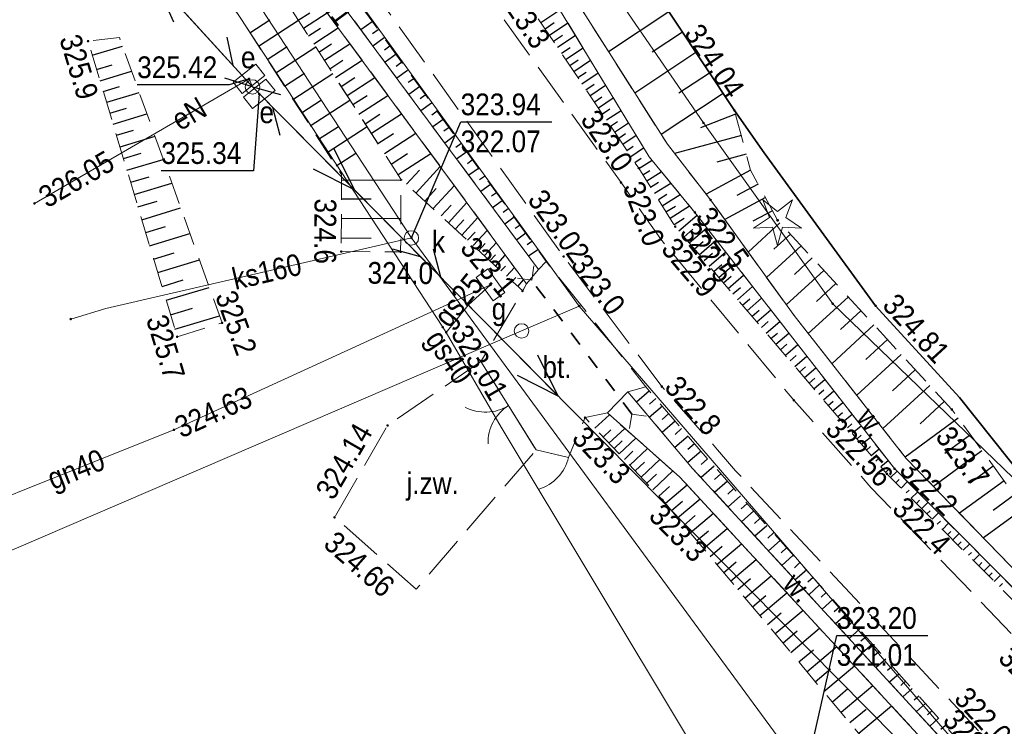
# Model space of a CAD drawing. Header units: metres. Extents: x 7423100 to 7431699, y 5527887 to 5533362.
# Tile 67 of 114: x 7428472 to 7428506, y 5529764 to 5529789. Entities that reach past the tile are written whole.
import ezdxf
from ezdxf.enums import TextEntityAlignment as Align

# ---------------------------------------------------------------- set-up
doc = ezdxf.new("R2010")
doc.units = ezdxf.units.M
doc.header["$MEASUREMENT"] = 0
for name, pattern in [('1.0_0.5', [1.5, 1, -0.5]), ('1.5_0.5', [2, 1.5, -0.5]), ('219-500', [0]), ('otkz_500', [1, 0.5, -0.5]), ('otob_500', [0]), ('otof_500', [0]), ('suep_nn_500', [0]), ('sutp_500', [0])]:
    doc.linetypes.add(name, pattern=pattern)
doc.layers.get('0').update_dxf_attribs({"color": 2, "linetype": 'CONTINUOUS', "lineweight": 5})
for name, color, linetype in [('000 Inne (niezydentyfikowane)', 7, 'CONTINUOUS'), ('202-punkt graniczny', 7, 'CONTINUOUS'), ('203-punkt graniczny', 7, 'CONTINUOUS'), ('217-kontur klasyfikacyjny', 7, 'CONTINUOUS'), ('218-kontur użytku gruntowego', 7, 'CONTINUOUS'), ('219-działka ewidencyjna', 7, 'CONTINUOUS'), ('brama', 7, 'CONTINUOUS'), ('drzewo iglaste', 7, 'CONTINUOUS'), ('furtka', 7, 'CONTINUOUS'), ('jezdnia', 7, 'CONTINUOUS'), ('jezdnia-Atr17', 7, 'CONTINUOUS'), ('obszar utwardzony', 7, 'CONTINUOUS'), ('obszar utwardzony-Atr17', 7, 'CONTINUOUS'), ('ogrodzenie trwałe', 7, 'CONTINUOUS'), ('pikieta naturalna', 7, 'CONTINUOUS'), ('pikieta naturalna-Atr2', 7, 'CONTINUOUS'), ('pikieta sztuczna', 7, 'CONTINUOUS'), ('pikieta sztuczna-Atr2', 7, 'CONTINUOUS'), ('przepust', 7, 'CONTINUOUS'), ('przewód elektroenergetyczny niskiego napięcia', 7, 'CONTINUOUS'), ('przewód elektroenergetyczny podziemny', 7, 'CONTINUOUS'), ('przewód elektroenergetyczny podziemny-Atr1', 7, 'CONTINUOUS'), ('przewód gazowy', 7, 'CONTINUOUS'), ('przewód gazowy-Atr1', 7, 'CONTINUOUS'), ('przewód kanalizacyjny', 7, 'CONTINUOUS'), ('przewód kanalizacyjny-Atr1', 7, 'CONTINUOUS'), ('przewód telekomunikacyjny napowietrzny', 7, 'CONTINUOUS'), ('rzedna', 7, 'CONTINUOUS'), ('rzedna-Atr2', 7, 'CONTINUOUS'), ('rzedna-Atr3', 7, 'CONTINUOUS'), ('rów przydrożny (poligon)', 7, 'CONTINUOUS'), ('rów przydrożny (poligon)-Atr17', 7, 'CONTINUOUS'), ('skarpa nieumocniona', 7, 'CONTINUOUS'), ('studnia kanalizacyjna', 7, 'CONTINUOUS'), ('studnia kanalizacyjna-Atr17', 7, 'CONTINUOUS'), ('szafa elektroenergetyczna lub kontener', 7, 'CONTINUOUS'), ('szafa elektroenergetyczna lub kontener-Atr17', 7, 'CONTINUOUS'), ('szafa gazowa lub kontener', 7, 'CONTINUOUS'), ('szafa gazowa lub kontener-Atr17', 7, 'CONTINUOUS'), ('słup przewodów napowietrznych', 7, 'CONTINUOUS')]:
    doc.layers.add(name, color=color, linetype=linetype)
doc.styles.get("Standard").update_dxf_attribs({"font": 'Working1250.shx', "width": 0.75})
doc.linetypes.add('902-500', pattern='A,3.75,0,[1,ksztalty.shx,S=0.5,R=0,X=0,Y=0],3.75', length=7.5)

# ---------------------------------------------------------------- blocks, each defined once
blk = doc.blocks.new('203')
at = {"linetype": 'Continuous', "lineweight": 0}
h = blk.add_hatch(color=0, dxfattribs=at)
edge = h.paths.add_edge_path()
edge.add_arc((0, 0), 0.045, 0, 360)
blk = doc.blocks.new('202')
at = {"color": 0, "linetype": 'Continuous', "lineweight": 0}
blk.add_circle((0, 0), 0.25, dxfattribs=at)
blk = doc.blocks.new('IB05')
at = {"color": 0, "linetype": 'Continuous', "lineweight": 13}
for q in [(0.354, 0.354), (0.354, -0.354)]:
    blk.add_line((0, 0), q, dxfattribs=at)
blk = doc.blocks.new('PW01')
at = {"linetype": 'Continuous', "lineweight": 13}
h = blk.add_hatch(color=0, dxfattribs=at)
edge = h.paths.add_edge_path()
edge.add_arc((0, 0), 0.045, 0, 360)
blk = doc.blocks.new('OP011')
at = {"linetype": 'Continuous', "lineweight": 13}
h = blk.add_hatch(color=0, dxfattribs=at)
edge = h.paths.add_edge_path()
edge.add_arc((0, 0), 0.05, 0, 360)
at = {"color": 0, "linetype": 'Continuous', "lineweight": 13}
for p, q in [((-0.283, 0.093), (-0.512, 0.706)), ((-0.512, 0.706), (0, 0.299)), ((0, 0.299), (0.512, 0.706)), ((0.512, 0.706), (0.283, 0.093)), ((-0.828, -0.268), (-0.283, 0.093)), ((0.283, 0.093), (0.828, -0.268)), ((-0.175, -0.24), (-0.828, -0.268)), ((0, -0.87), (-0.175, -0.24)), ((0.175, -0.24), (0, -0.87)), ((0.828, -0.268), (0.175, -0.24))]:
    blk.add_line(p, q, dxfattribs=at)
blk = doc.blocks.new('US18')
at = {"color": 0, "linetype": 'Continuous', "lineweight": 13}
for p, q in [((-0.5, -0.25), (-0.5, 0.25)), ((-0.5, 0.25), (0.5, 0.25)), ((0.5, -0.25), (0.5, 0.25)), ((-0.5, -0.25), (0.5, -0.25))]:
    blk.add_line(p, q, dxfattribs=at)
blk = doc.blocks.new('US15')
at = {"color": 0, "linetype": 'Continuous', "lineweight": 13}
blk.add_circle((0, 0), 0.25, dxfattribs=at)
blk = doc.blocks.new('SUTP')
at = {"color": 0, "linetype": 'Continuous'}
for p, q in [((0, 0), (0.866, 0.5)), ((9.232, 0), (8.366, 0.5)), ((0, 0), (9.232, 0)), ((1.866, -0.5), (1, 0)), ((7.366, -0.5), (8.232, 0))]:
    blk.add_line(p, q, dxfattribs=at)
blk = doc.blocks.new('SUEP1')
at = {"color": 0, "linetype": 'Continuous'}
for p, q in [((5, 0), (3.5, 0.5)), ((15, 0), (13.5, 0.5)), ((0, 0), (5, 0)), ((5, 0), (3.5, -0.5)), ((5, 0), (15, 0)), ((15, 0), (13.5, -0.5))]:
    blk.add_line(p, q, dxfattribs=at)
blk = doc.blocks.new('OK02')
at = {"color": 0, "linetype": 'Continuous', "lineweight": 0}
for centre, start, end in [((-1.5, 0), 0, 60), ((1.5, 0), 120, 180)]:
    blk.add_arc(centre, 1.5, start, end, dxfattribs=at)
blk = doc.blocks.new('US20')
at = {"color": 0, "linetype": 'Continuous', "lineweight": 13}
for p, q in [((-0.5, -0.25), (-0.5, 0.25)), ((-0.5, 0.25), (0.5, 0.25)), ((0.5, -0.25), (0.5, 0.25)), ((-0.5, -0.25), (0.5, -0.25))]:
    blk.add_line(p, q, dxfattribs=at)
blk = doc.blocks.new('OK04')
at = {"color": 0, "linetype": 'Continuous', "lineweight": 0}
blk.add_arc((1.5, 0.001), 1.5, 120, 180, dxfattribs=at)

msp = doc.modelspace()

# ---------------------------------------------------------------- linework, layer by layer
at = {"layer": '000 Inne (niezydentyfikowane)', "color": 7, "linetype": 'Continuous', "lineweight": 25, "flags": 128}
for points in [[(7428481.49, 5529788.51), (7428481.89, 5529788.77)], [(7428481.67, 5529788.24), (7428482.48, 5529788.77)], [(7428489.86, 5529788.43), (7428490.51, 5529788.87)], [(7428494.27, 5529788.8), (7428492.19, 5529787.42)], [(7428479.82, 5529788.08), (7428480.51, 5529788.52)], [(7428480.12, 5529787.62), (7428481.5, 5529788.51)], [(7428484.04, 5529788.46), (7428483.65, 5529788.18)], [(7428490, 5529788.21), (7428490.32, 5529788.43)], [(7428490.15, 5529788), (7428490.78, 5529788.42)], [(7428481.84, 5529787.97), (7428482.26, 5529788.24)], [(7428482.02, 5529787.7), (7428482.87, 5529788.25)], [(7428484.24, 5529788.18), (7428484.05, 5529788.04)], [(7428490.29, 5529787.79), (7428490.6, 5529788)], [(7428490.43, 5529787.58), (7428491.04, 5529787.99)], [(7428494.74, 5529788.1), (7428493.69, 5529787.41)], [(7428482.2, 5529787.41), (7428482.63, 5529787.7)], [(7428482.39, 5529787.13), (7428483.27, 5529787.7)], [(7428484.45, 5529787.9), (7428484.06, 5529787.62)], [(7428474.38, 5529787.31), (7428475.43, 5529787.62)], [(7428480.41, 5529787.16), (7428481.1, 5529787.6)], [(7428480.71, 5529786.7), (7428482.09, 5529787.59)], [(7428484.65, 5529787.62), (7428484.46, 5529787.48)], [(7428484.86, 5529787.34), (7428484.48, 5529787.06)], [(7428490.57, 5529787.37), (7428490.87, 5529787.57)], [(7428490.71, 5529787.16), (7428491.31, 5529787.56)], [(7428495.2, 5529787.4), (7428493.1, 5529786)], [(7428474.53, 5529786.81), (7428475.07, 5529786.97)], [(7428482.58, 5529786.83), (7428483.03, 5529787.13)], [(7428482.77, 5529786.53), (7428483.69, 5529787.13)], [(7428485.06, 5529787.06), (7428484.87, 5529786.92)], [(7428490.85, 5529786.95), (7428491.14, 5529787.15)], [(7428490.99, 5529786.74), (7428491.57, 5529787.13)], [(7428474.65, 5529786.42), (7428475.74, 5529786.75)], [(7428481.01, 5529786.24), (7428481.7, 5529786.69)], [(7428481.3, 5529785.78), (7428482.68, 5529786.67)], [(7428485.26, 5529786.78), (7428484.89, 5529786.51)], [(7428491.13, 5529786.53), (7428491.42, 5529786.72)], [(7428491.27, 5529786.32), (7428491.83, 5529786.7)], [(7428495.67, 5529786.69), (7428494.61, 5529785.99)], [(7428482.97, 5529786.23), (7428483.44, 5529786.53)], [(7428483.17, 5529785.92), (7428484.13, 5529786.54)], [(7428485.47, 5529786.49), (7428485.28, 5529786.36)], [(7428491.41, 5529786.11), (7428491.69, 5529786.3)], [(7428491.55, 5529785.9), (7428492.09, 5529786.27)], [(7428474.76, 5529786.05), (7428475.32, 5529786.22)], [(7428474.88, 5529785.68), (7428476, 5529786.02)], [(7428485.67, 5529786.21), (7428485.3, 5529785.95)], [(7428485.87, 5529785.93), (7428485.69, 5529785.8)], [(7428496.14, 5529785.98), (7428494.01, 5529784.57)], [(7428481.6, 5529785.32), (7428482.29, 5529785.77)], [(7428481.9, 5529784.87), (7428483.27, 5529785.75)], [(7428483.37, 5529785.6), (7428483.86, 5529785.92)], [(7428483.58, 5529785.27), (7428484.58, 5529785.92)], [(7428486.08, 5529785.65), (7428485.72, 5529785.39)], [(7428491.69, 5529785.69), (7428491.96, 5529785.87)], [(7428491.84, 5529785.49), (7428492.35, 5529785.83)], [(7428474.99, 5529785.3), (7428475.56, 5529785.48)], [(7428475.1, 5529784.92), (7428476.27, 5529785.28)], [(7428483.79, 5529784.94), (7428484.3, 5529785.27)], [(7428484.01, 5529784.61), (7428485.05, 5529785.28)], [(7428486.28, 5529785.37), (7428486.1, 5529785.24)], [(7428491.98, 5529785.28), (7428492.23, 5529785.45)], [(7428492.12, 5529785.07), (7428492.62, 5529785.4)], [(7428496.57, 5529785.27), (7428495.36, 5529784.8)], [(7428486.49, 5529785.09), (7428486.13, 5529784.83)], [(7428492.26, 5529784.86), (7428492.5, 5529785.02)], [(7428492.4, 5529784.65), (7428492.88, 5529784.97)], [(7428475.22, 5529784.54), (7428475.81, 5529784.72)], [(7428482.19, 5529784.41), (7428482.88, 5529784.85)], [(7428482.49, 5529783.95), (7428483.86, 5529784.84)], [(7428484.23, 5529784.26), (7428484.77, 5529784.6)], [(7428484.46, 5529783.91), (7428485.54, 5529784.61)], [(7428486.69, 5529784.81), (7428486.51, 5529784.68)], [(7428492.54, 5529784.44), (7428492.77, 5529784.6)], [(7428475.34, 5529784.14), (7428476.55, 5529784.51)], [(7428486.89, 5529784.53), (7428486.54, 5529784.27)], [(7428487.1, 5529784.25), (7428486.92, 5529784.12)], [(7428492.68, 5529784.23), (7428493.14, 5529784.54)], [(7428496.77, 5529784.53), (7428494.47, 5529783.91)], [(7428475.46, 5529783.74), (7428476.07, 5529783.93)], [(7428482.79, 5529783.49), (7428483.47, 5529783.93)], [(7428484.69, 5529783.55), (7428485.25, 5529783.91)], [(7428484.93, 5529783.19), (7428486.06, 5529783.91)], [(7428487.3, 5529783.97), (7428486.95, 5529783.72)], [(7428492.82, 5529784.02), (7428493.04, 5529784.17)], [(7428492.96, 5529783.81), (7428493.4, 5529784.11)], [(7428496.94, 5529783.89), (7428495.93, 5529783.61)], [(7428475.58, 5529783.34), (7428476.83, 5529783.71)], [(7428487.5, 5529783.69), (7428487.33, 5529783.56)], [(7428493.1, 5529783.6), (7428493.32, 5529783.75)], [(7428493.24, 5529783.39), (7428493.69, 5529783.68)], [(7428485.22, 5529782.86), (7428485.67, 5529783.34)], [(7428485.55, 5529782.56), (7428486.38, 5529783.47)], [(7428487.71, 5529783.4), (7428487.37, 5529783.16)], [(7428493.37, 5529783.18), (7428493.61, 5529783.33)], [(7428493.51, 5529782.97), (7428494.01, 5529783.28)], [(7428497.09, 5529783.34), (7428495.56, 5529782.51)], [(7428475.71, 5529782.92), (7428476.34, 5529783.11)], [(7428475.83, 5529782.5), (7428477.13, 5529782.89)], [(7428482.98, 5529783), (7428485.03, 5529782.99)], [(7428487.91, 5529783.12), (7428487.74, 5529783)], [(7428493.64, 5529782.75), (7428493.91, 5529782.92)], [(7428493.77, 5529782.54), (7428494.34, 5529782.89)], [(7428485.85, 5529782.27), (7428486.25, 5529782.7)], [(7428486.14, 5529782.01), (7428486.87, 5529782.8)], [(7428488.12, 5529782.84), (7428487.78, 5529782.6)], [(7428488.32, 5529782.56), (7428488.15, 5529782.44)], [(7428497.35, 5529782.85), (7428496.62, 5529782.46)], [(7428475.96, 5529782.07), (7428476.62, 5529782.27)], [(7428482.98, 5529782.35), (7428484, 5529782.35)], [(7428486.67, 5529781.52), (7428487.3, 5529782.22)], [(7428488.52, 5529782.28), (7428488.19, 5529782.04)], [(7428493.91, 5529782.33), (7428494.2, 5529782.51)], [(7428494.04, 5529782.11), (7428494.66, 5529782.5)], [(7428497.6, 5529782.39), (7428496.2, 5529781.64)], [(7428476.09, 5529781.63), (7428477.43, 5529782.04)], [(7428486.42, 5529781.76), (7428486.76, 5529782.13)], [(7428488.73, 5529782), (7428488.56, 5529781.88)], [(7428494.17, 5529781.9), (7428494.5, 5529782.1)], [(7428494.31, 5529781.68), (7428494.98, 5529782.11)], [(7428497.84, 5529781.94), (7428497.17, 5529781.58)], [(7428482.97, 5529781.68), (7428485.02, 5529781.67)], [(7428486.91, 5529781.31), (7428487.2, 5529781.63)], [(7428487.13, 5529781.1), (7428487.68, 5529781.71)], [(7428488.93, 5529781.72), (7428488.61, 5529781.48)], [(7428494.45, 5529781.46), (7428494.8, 5529781.68)], [(7428494.61, 5529781.24), (7428495.25, 5529781.78)], [(7428498.1, 5529781.52), (7428497.01, 5529780.51)], [(7428476.23, 5529781.19), (7428476.91, 5529781.39)], [(7428487.33, 5529780.92), (7428487.59, 5529781.2)], [(7428487.52, 5529780.74), (7428488, 5529781.26)], [(7428489.14, 5529781.44), (7428488.97, 5529781.32)], [(7428494.79, 5529781.03), (7428495.1, 5529781.3)], [(7428494.97, 5529780.83), (7428495.58, 5529781.35)], [(7428476.36, 5529780.73), (7428477.75, 5529781.15)], [(7428482.97, 5529781), (7428484, 5529780.99)], [(7428487.91, 5529780.39), (7428488.32, 5529780.84)], [(7428489.34, 5529781.16), (7428489.02, 5529780.92)], [(7428489.54, 5529780.88), (7428489.38, 5529780.76)], [(7428495.15, 5529780.62), (7428495.45, 5529780.88)], [(7428495.32, 5529780.42), (7428495.91, 5529780.93)], [(7428498.46, 5529781.13), (7428497.89, 5529780.61)], [(7428487.71, 5529780.56), (7428487.94, 5529780.81)], [(7428489.75, 5529780.59), (7428489.43, 5529780.37)], [(7428495.66, 5529780.03), (7428496.23, 5529780.52)], [(7428498.83, 5529780.73), (7428497.64, 5529779.64)], [(7428476.5, 5529780.27), (7428477.21, 5529780.49)], [(7428476.64, 5529779.81), (7428478.08, 5529780.24)], [(7428488.1, 5529780.21), (7428488.29, 5529780.42)], [(7428488.29, 5529780.03), (7428488.63, 5529780.41)], [(7428495.49, 5529780.22), (7428495.78, 5529780.47)], [(7428499.21, 5529780.31), (7428498.6, 5529779.74)], [(7428488.48, 5529779.86), (7428488.64, 5529780.03)], [(7428488.67, 5529779.68), (7428488.95, 5529779.98)], [(7428495.82, 5529779.84), (7428496.1, 5529780.08)], [(7428495.99, 5529779.64), (7428496.54, 5529780.12)], [(7428499.62, 5529779.88), (7428498.32, 5529778.69)], [(7428476.79, 5529779.33), (7428477.52, 5529779.55)], [(7428488.87, 5529779.5), (7428488.99, 5529779.63)], [(7428489.06, 5529779.33), (7428489.26, 5529779.55)], [(7428496.15, 5529779.45), (7428496.42, 5529779.68)], [(7428496.31, 5529779.26), (7428496.85, 5529779.72)], [(7428476.93, 5529778.85), (7428478.42, 5529779.29)], [(7428496.48, 5529779.07), (7428496.74, 5529779.29)], [(7428496.64, 5529778.87), (7428497.16, 5529779.32)], [(7428500.03, 5529779.43), (7428499.36, 5529778.81)], [(7428496.81, 5529778.68), (7428497.06, 5529778.9)], [(7428496.97, 5529778.49), (7428497.47, 5529778.92)], [(7428500.46, 5529778.96), (7428499.08, 5529777.7)], [(7428477.08, 5529778.35), (7428477.84, 5529778.58)], [(7428497.14, 5529778.3), (7428497.38, 5529778.51)], [(7428497.3, 5529778.11), (7428497.79, 5529778.52)], [(7428500.89, 5529778.49), (7428500.19, 5529777.84)], [(7428477.23, 5529777.85), (7428478.77, 5529778.31)], [(7428497.47, 5529777.91), (7428497.7, 5529778.12)], [(7428497.63, 5529777.72), (7428498.1, 5529778.12)], [(7428501.34, 5529778), (7428499.89, 5529776.66)], [(7428497.79, 5529777.53), (7428498.02, 5529777.72)], [(7428497.96, 5529777.34), (7428498.41, 5529777.72)], [(7428501.81, 5529777.5), (7428501.06, 5529776.81)], [(7428498.12, 5529777.14), (7428498.34, 5529777.33)], [(7428498.29, 5529776.95), (7428498.72, 5529777.32)], [(7428498.45, 5529776.76), (7428498.66, 5529776.94)], [(7428498.62, 5529776.57), (7428499.03, 5529776.92)], [(7428502.28, 5529776.98), (7428500.75, 5529775.57)], [(7428498.78, 5529776.37), (7428498.98, 5529776.55)], [(7428498.95, 5529776.18), (7428499.34, 5529776.52)], [(7428502.77, 5529776.45), (7428501.98, 5529775.73)], [(7428499.11, 5529775.99), (7428499.3, 5529776.16)], [(7428499.28, 5529775.8), (7428499.65, 5529776.12)], [(7428499.44, 5529775.61), (7428499.62, 5529775.76)], [(7428503.27, 5529775.91), (7428501.65, 5529774.42)], [(7428493.6, 5529775.72), (7428493.15, 5529775.33)], [(7428493.82, 5529775.46), (7428493.6, 5529775.27)], [(7428499.6, 5529775.41), (7428499.96, 5529775.72)], [(7428494.05, 5529775.2), (7428493.59, 5529774.81)], [(7428499.77, 5529775.22), (7428499.94, 5529775.37)], [(7428499.93, 5529775.03), (7428500.27, 5529775.32)], [(7428503.77, 5529775.36), (7428502.94, 5529774.59)], [(7428491.72, 5529774.44), (7428492.22, 5529774.9)], [(7428494.27, 5529774.94), (7428494.04, 5529774.74)], [(7428500.1, 5529774.84), (7428500.26, 5529774.98)], [(7428500.26, 5529774.64), (7428500.59, 5529774.92)], [(7428504.25, 5529774.78), (7428502.42, 5529773.44)], [(7428492.2, 5529773.92), (7428492.75, 5529774.43)], [(7428494.49, 5529774.68), (7428494.04, 5529774.29)], [(7428494.71, 5529774.42), (7428494.49, 5529774.22)], [(7428500.43, 5529774.45), (7428500.58, 5529774.59)], [(7428500.59, 5529774.26), (7428500.9, 5529774.52)], [(7428492.01, 5529774.13), (7428492.27, 5529774.38)], [(7428492.56, 5529773.55), (7428493.13, 5529774.09)], [(7428494.94, 5529774.16), (7428494.48, 5529773.77)], [(7428500.76, 5529774.07), (7428500.9, 5529774.2)], [(7428500.92, 5529773.88), (7428501.21, 5529774.12)], [(7428504.67, 5529774.21), (7428503.79, 5529773.56)], [(7428492.38, 5529773.74), (7428492.66, 5529774)], [(7428492.92, 5529773.16), (7428493.53, 5529773.74)], [(7428495.16, 5529773.9), (7428494.93, 5529773.7)], [(7428501.09, 5529773.68), (7428501.22, 5529773.8)], [(7428501.25, 5529773.49), (7428501.52, 5529773.72)], [(7428492.74, 5529773.36), (7428493.03, 5529773.64)], [(7428495.38, 5529773.64), (7428494.92, 5529773.25)], [(7428495.6, 5529773.38), (7428495.38, 5529773.18)], [(7428501.41, 5529773.3), (7428501.54, 5529773.41)], [(7428505.07, 5529773.66), (7428503.4, 5529772.42)], [(7428493.11, 5529772.96), (7428493.43, 5529773.26)], [(7428493.31, 5529772.75), (7428493.96, 5529773.36)], [(7428495.83, 5529773.12), (7428495.39, 5529772.73)], [(7428501.58, 5529773.11), (7428501.83, 5529773.32)], [(7428505.46, 5529773.13), (7428504.66, 5529772.54)], [(7428493.51, 5529772.54), (7428493.84, 5529772.85)], [(7428493.72, 5529772.31), (7428494.41, 5529772.96)], [(7428496.06, 5529772.86), (7428495.84, 5529772.67)], [(7428501.74, 5529772.91), (7428501.86, 5529773.02)], [(7428501.92, 5529772.73), (7428502.14, 5529772.95)], [(7428493.93, 5529772.09), (7428494.29, 5529772.42)], [(7428494.15, 5529771.85), (7428494.9, 5529772.48)], [(7428496.29, 5529772.61), (7428495.85, 5529772.22)], [(7428496.51, 5529772.35), (7428496.3, 5529772.16)], [(7428502.1, 5529772.55), (7428502.21, 5529772.66)], [(7428502.28, 5529772.37), (7428502.49, 5529772.59)], [(7428505.83, 5529772.62), (7428504.3, 5529771.5)], [(7428496.74, 5529772.1), (7428496.32, 5529771.72)], [(7428502.45, 5529772.2), (7428502.56, 5529772.3)], [(7428502.63, 5529772.02), (7428502.85, 5529772.23)], [(7428506.19, 5529772.14), (7428505.45, 5529771.6)], [(7428494.36, 5529771.6), (7428494.74, 5529771.92)], [(7428494.57, 5529771.34), (7428495.35, 5529772)], [(7428496.97, 5529771.84), (7428496.76, 5529771.65)], [(7428502.81, 5529771.84), (7428502.92, 5529771.95)], [(7428502.99, 5529771.66), (7428503.21, 5529771.88)], [(7428506.52, 5529771.68), (7428505.12, 5529770.65)], [(7428494.79, 5529771.08), (7428495.18, 5529771.42)], [(7428495.01, 5529770.82), (7428495.81, 5529771.5)], [(7428497.2, 5529771.59), (7428496.78, 5529771.21)], [(7428497.42, 5529771.33), (7428497.22, 5529771.15)], [(7428503.17, 5529771.48), (7428503.28, 5529771.59)], [(7428503.35, 5529771.3), (7428503.57, 5529771.52)], [(7428497.65, 5529771.07), (7428497.24, 5529770.71)], [(7428503.53, 5529771.12), (7428503.64, 5529771.23)], [(7428503.71, 5529770.94), (7428503.92, 5529771.16)], [(7428495.23, 5529770.56), (7428495.64, 5529770.9)], [(7428495.46, 5529770.29), (7428496.28, 5529770.98)], [(7428497.88, 5529770.82), (7428497.68, 5529770.64)], [(7428503.88, 5529770.76), (7428503.99, 5529770.87)], [(7428504.06, 5529770.58), (7428504.28, 5529770.8)], [(7428495.69, 5529770.01), (7428496.11, 5529770.37)], [(7428495.92, 5529769.73), (7428496.78, 5529770.45)], [(7428498.11, 5529770.56), (7428497.71, 5529770.21)], [(7428498.33, 5529770.31), (7428498.14, 5529770.13)], [(7428504.24, 5529770.4), (7428504.35, 5529770.51)], [(7428504.42, 5529770.23), (7428504.64, 5529770.44)], [(7428498.56, 5529770.05), (7428498.17, 5529769.7)], [(7428504.6, 5529770.05), (7428504.71, 5529770.15)], [(7428504.78, 5529769.87), (7428504.99, 5529770.08)], [(7428496.16, 5529769.45), (7428496.59, 5529769.82)], [(7428496.4, 5529769.16), (7428497.28, 5529769.9)], [(7428498.79, 5529769.8), (7428498.6, 5529769.62)], [(7428504.96, 5529769.69), (7428505.06, 5529769.8)], [(7428505.14, 5529769.51), (7428505.35, 5529769.72)], [(7428496.9, 5529768.58), (7428497.8, 5529769.34)], [(7428499.02, 5529769.54), (7428498.63, 5529769.2)], [(7428499.25, 5529769.29), (7428499.06, 5529769.12)], [(7428505.31, 5529769.33), (7428505.42, 5529769.44)], [(7428505.49, 5529769.15), (7428505.71, 5529769.36)], [(7428496.65, 5529768.87), (7428497.09, 5529769.25)], [(7428499.47, 5529769.03), (7428499.1, 5529768.69)], [(7428505.67, 5529768.97), (7428505.78, 5529769.08)], [(7428497.15, 5529768.27), (7428497.61, 5529768.66)], [(7428497.41, 5529767.97), (7428498.34, 5529768.76)], [(7428499.7, 5529768.77), (7428499.52, 5529768.61)], [(7428499.93, 5529768.52), (7428499.56, 5529768.19)], [(7428497.67, 5529767.66), (7428498.14, 5529768.06)], [(7428497.93, 5529767.34), (7428498.9, 5529768.16)], [(7428500.16, 5529768.26), (7428499.97, 5529768.1)], [(7428500.38, 5529768.01), (7428500.02, 5529767.69)], [(7428500.61, 5529767.75), (7428500.43, 5529767.59)], [(7428498.2, 5529767.02), (7428498.69, 5529767.44)], [(7428498.48, 5529766.7), (7428499.47, 5529767.54)], [(7428500.84, 5529767.5), (7428500.49, 5529767.18)], [(7428501.07, 5529767.24), (7428500.89, 5529767.09)], [(7428501.29, 5529766.98), (7428500.95, 5529766.68)], [(7428498.75, 5529766.37), (7428499.26, 5529766.79)], [(7428499.03, 5529766.03), (7428500.06, 5529766.9)], [(7428501.52, 5529766.73), (7428501.35, 5529766.58)], [(7428499.61, 5529765.35), (7428500.67, 5529766.24)], [(7428501.75, 5529766.47), (7428501.42, 5529766.18)], [(7428499.32, 5529765.69), (7428499.84, 5529766.13)], [(7428501.98, 5529766.22), (7428501.81, 5529766.07)], [(7428502.21, 5529765.96), (7428501.88, 5529765.67)], [(7428500.21, 5529764.64), (7428501.3, 5529765.56)], [(7428502.43, 5529765.71), (7428502.27, 5529765.56)], [(7428499.91, 5529765), (7428500.44, 5529765.45)], [(7428502.66, 5529765.45), (7428502.34, 5529765.17)], [(7428502.89, 5529765.19), (7428502.73, 5529765.05)], [(7428503.12, 5529764.94), (7428502.81, 5529764.66)], [(7428500.51, 5529764.28), (7428501.07, 5529764.74)], [(7428500.82, 5529763.91), (7428501.95, 5529764.86)], [(7428503.34, 5529764.68), (7428503.19, 5529764.55)], [(7428503.57, 5529764.43), (7428503.27, 5529764.16)], [(7428503.8, 5529764.17), (7428503.65, 5529764.04)]]:
    msp.add_lwpolyline(points, dxfattribs=at)
at = {"layer": '217-kontur klasyfikacyjny', "color": 92, "linetype": 'Continuous', "lineweight": 18, "flags": 128}
for points in [[(7428491.13, 5529791.29), (7428495.46, 5529784.97)], [(7428495.46, 5529784.97), (7428499.92, 5529778.73)], [(7428491.18, 5529778.65), (7428489.19, 5529777.79)], [(7428503.94, 5529763.83), (7428491.18, 5529778.65)], [(7428499.92, 5529778.73), (7428506.15, 5529772.72)], [(7428489.19, 5529777.79), (7428459.79, 5529765.14)]]:
    msp.add_lwpolyline(points, dxfattribs=at)
at = {"layer": '218-kontur użytku gruntowego', "color": 3, "linetype": 'Continuous', "lineweight": 18, "flags": 128}
for points in [[(7428491.18, 5529778.65), (7428473.29, 5529803.41)], [(7428473.29, 5529803.41), (7428491.18, 5529778.65)], [(7428491.13, 5529791.29), (7428495.46, 5529784.97)], [(7428495.46, 5529784.97), (7428491.13, 5529791.29)], [(7428495.46, 5529784.97), (7428499.92, 5529778.73)], [(7428499.92, 5529778.73), (7428495.46, 5529784.97)], [(7428489.19, 5529777.79), (7428491.18, 5529778.65)], [(7428491.18, 5529778.65), (7428489.19, 5529777.79)], [(7428503.94, 5529763.83), (7428491.18, 5529778.65)], [(7428491.18, 5529778.65), (7428503.94, 5529763.83)], [(7428499.92, 5529778.73), (7428506.15, 5529772.72)], [(7428506.15, 5529772.72), (7428499.92, 5529778.73)], [(7428459.79, 5529765.14), (7428489.19, 5529777.79)], [(7428489.19, 5529777.79), (7428459.79, 5529765.14)]]:
    msp.add_lwpolyline(points, dxfattribs=at)
at = {"layer": '219-działka ewidencyjna', "color": 7, "linetype": '219-500', "lineweight": 18, "flags": 128}
for points in [[(7428473.29, 5529803.41), (7428491.18, 5529778.65)], [(7428491.13, 5529791.29), (7428495.46, 5529784.97)], [(7428495.46, 5529784.97), (7428499.92, 5529778.73)], [(7428489.19, 5529777.79), (7428491.18, 5529778.65)], [(7428503.94, 5529763.83), (7428491.18, 5529778.65)], [(7428499.92, 5529778.73), (7428506.15, 5529772.72)], [(7428459.79, 5529765.14), (7428489.19, 5529777.79)]]:
    msp.add_lwpolyline(points, dxfattribs=at)
at = {"layer": 'brama', "color": 7, "linetype": 'otob_500', "lineweight": 18, "flags": 128}
msp.add_lwpolyline([(7428489.69, 5529773.69), (7428487.79, 5529776.74)], dxfattribs=at)
at = {"layer": 'furtka', "color": 7, "linetype": 'otof_500', "lineweight": 18, "flags": 128}
msp.add_lwpolyline([(7428490.81, 5529773.43), (7428489.69, 5529773.69)], dxfattribs=at)
at = {"layer": 'jezdnia', "color": 7, "linetype": '1.5_0.5', "lineweight": 18, "flags": 128}
for points in [[(7428221.83, 5529859.06), (7428239.01, 5529858.99), (7428253.99, 5529859.72), (7428265.5, 5529861.38), (7428277.07, 5529864.16), (7428290.89, 5529868.45), (7428293.04, 5529869.14), (7428301.52, 5529872.2), (7428305.2, 5529873.39), (7428319.44, 5529878.5), (7428323.86, 5529880.14), (7428324.34, 5529880.3), (7428330.88, 5529882.74), (7428336.72, 5529884.92), (7428348.06, 5529889.26), (7428353.21, 5529891.27), (7428358.72, 5529893.44), (7428359.2, 5529893.62), (7428361.94, 5529894.59), (7428364.19, 5529895.48), (7428367.64, 5529896.72), (7428367.76, 5529896.77), (7428369.58, 5529897.36), (7428371.59, 5529897.9), (7428373.73, 5529898.2), (7428374.85, 5529898.28), (7428379.02, 5529898.38), (7428384.43, 5529897.17), (7428385.91, 5529896.51), (7428388.14, 5529895.35), (7428393.51, 5529891.28), (7428396.88, 5529888.25), (7428397.86, 5529887.39), (7428401.43, 5529883.89), (7428407.74, 5529877.22), (7428418.24, 5529866.24), (7428419.85, 5529864.67), (7428434.95, 5529848.69), (7428441.23, 5529841.92), (7428448.8, 5529833.69), (7428450.49, 5529831.91), (7428453.64, 5529828.57), (7428454.65, 5529827.58), (7428459.37, 5529822.34), (7428460.98, 5529820.46), (7428466.65, 5529813.7), (7428470.5, 5529808.88), (7428472.55, 5529806.11), (7428477.96, 5529798.88), (7428482.92, 5529791.15), (7428490.64, 5529780.36), (7428494.03, 5529775.87), (7428495.95, 5529773.69), (7428496.57, 5529772.97), (7428506.18, 5529762.68), (7428508.88, 5529760.02), (7428509.44, 5529759.49), (7428516.17, 5529753.72), (7428517.86, 5529756.43), (7428508.93, 5529764.36), (7428508.51, 5529764.82), (7428501.24, 5529772.39), (7428498.58, 5529775.4), (7428493.99, 5529780.96), (7428492.62, 5529782.91), (7428488.13, 5529789.16), (7428484.36, 5529794.99), (7428480.77, 5529800.33), (7428477.81, 5529804.71), (7428476.28, 5529806.55), (7428472.92, 5529810.96), (7428466.26, 5529819.2), (7428463.25, 5529822.65), (7428457.48, 5529829.22), (7428457.05, 5529829.55), (7428452.08, 5529834.78), (7428451.46, 5529835.46), (7428443.33, 5529844.29), (7428436.82, 5529851.12), (7428422, 5529867), (7428420.84, 5529868.25), (7428409.85, 5529879.75), (7428403.88, 5529885.97), (7428400, 5529889.93), (7428396.76, 5529892.82), (7428389.77, 5529898.14), (7428386.69, 5529899.7), (7428385.47, 5529900.18), (7428382.32, 5529901.02), (7428379.16, 5529901.53), (7428374.97, 5529901.48), (7428372.62, 5529901.33), (7428366.07, 5529899.61), (7428362.9, 5529898.41), (7428358.21, 5529896.52), (7428351.07, 5529893.84), (7428338.83, 5529889.13), (7428334.61, 5529887.52), (7428329.48, 5529885.6), (7428320.54, 5529882.15), (7428318.17, 5529881.45), (7428299.73, 5529874.9), (7428291.96, 5529872.07), (7428289.64, 5529871.33), (7428276.2, 5529867.26), (7428264.83, 5529864.54), (7428254.09, 5529862.97), (7428238.54, 5529862.2), (7428222.08, 5529862.32)], [(7428487.79, 5529776.74), (7428484.57, 5529774.53), (7428482.74, 5529771.36), (7428485.56, 5529768.88), (7428489.69, 5529773.69)]]:
    msp.add_lwpolyline(points, close=True, dxfattribs=at)
at = {"layer": 'obszar utwardzony', "color": 7, "linetype": '1.5_0.5', "lineweight": 18, "flags": 128}
msp.add_lwpolyline([(7428487.79, 5529776.74), (7428489.69, 5529773.69), (7428490.81, 5529773.43), (7428491.38, 5529774.8), (7428492.15, 5529774.96), (7428492.85, 5529775.69), (7428493.48, 5529775.86), (7428490.04, 5529780.19), (7428489.77, 5529779.91), (7428489.36, 5529779.42), (7428489.23, 5529779.17)], close=True, dxfattribs=at)
at = {"layer": 'ogrodzenie trwałe', "color": 7, "linetype": '902-500', "lineweight": 35, "flags": 128}
for points in [[(7428489.63, 5529801.99), (7428487.06, 5529800.19), (7428492.39, 5529791.64), (7428496.53, 5529785.4)], [(7428520.82, 5529759.69), (7428508.94, 5529769.66), (7428504.3, 5529775.5), (7428501.4, 5529778.66), (7428497.56, 5529783.94), (7428496.53, 5529785.4)]]:
    msp.add_lwpolyline(points, dxfattribs=at)
at = {"layer": 'przepust', "color": 7, "linetype": 'otkz_500', "lineweight": 35, "flags": 128}
msp.add_lwpolyline([(7428492.99, 5529774.92), (7428489.54, 5529779.54)], dxfattribs=at)
at = {"layer": 'przewód elektroenergetyczny niskiego napięcia', "color": 1, "linetype": 'suep_nn_500', "lineweight": 18, "flags": 128}
for points in [[(7428479.91, 5529786.21), (7428447.05, 5529822.25)], [(7428515.23, 5529750.48), (7428479.91, 5529786.21)], [(7428479.91, 5529786.21), (7428515.23, 5529750.48)]]:
    msp.add_lwpolyline(points, dxfattribs=at)
at = {"layer": 'przewód elektroenergetyczny podziemny', "color": 1, "linetype": 'Continuous', "lineweight": 18, "flags": 128}
msp.add_lwpolyline([(7428472.39, 5529782.19), (7428479.79, 5529786.49), (7428479.91, 5529786.21)], dxfattribs=at)
at = {"layer": 'przewód gazowy', "color": 52, "linetype": 'Continuous', "lineweight": 18, "flags": 128}
for points in [[(7428486.47, 5529777.92), (7428473.93, 5529797.1), (7428471.61, 5529798.48), (7428468.47, 5529801.98), (7428468.3, 5529802.12), (7428468.17, 5529802.27), (7428465.2, 5529805.81), (7428460.72, 5529810.58), (7428460.43, 5529810.93)], [(7428465.09, 5529773.79), (7428466.34, 5529770.03), (7428477.2, 5529774.38), (7428488.12, 5529779.38)], [(7428486.59, 5529777.74), (7428487.35, 5529778.68), (7428488.12, 5529779.38)], [(7428486.59, 5529777.74), (7428486.47, 5529777.92)], [(7428559.56, 5529707.61), (7428546.75, 5529719.42), (7428536.79, 5529727.79), (7428525.77, 5529736.46), (7428494.91, 5529763.76), (7428488.49, 5529774.47), (7428486.59, 5529777.74)]]:
    msp.add_lwpolyline(points, dxfattribs=at)
at = {"layer": 'przewód kanalizacyjny', "color": 34, "linetype": 'Continuous', "lineweight": 18, "flags": 128}
for points in [[(7428470.3, 5529804.06), (7428485.38, 5529781.02), (7428498.96, 5529762.52), (7428515.19, 5529747.76), (7428524.25, 5529750.99), (7428544.74, 5529735.55), (7428549.22, 5529732.07), (7428556.15, 5529727.13), (7428564.56, 5529720.74), (7428574.27, 5529720.26)], [(7428473.64, 5529778.2), (7428474.85, 5529778.56), (7428485.39, 5529781)]]:
    msp.add_lwpolyline(points, dxfattribs=at)
at = {"layer": 'przewód telekomunikacyjny napowietrzny', "color": 30, "linetype": 'sutp_500', "lineweight": 18, "flags": 128}
for points in [[(7428479.91, 5529786.21), (7428447.05, 5529822.25)], [(7428515.23, 5529750.48), (7428479.91, 5529786.21)], [(7428479.91, 5529786.21), (7428515.23, 5529750.48)]]:
    msp.add_lwpolyline(points, dxfattribs=at)
at = {"layer": 'rzedna-Atr2', "color": 7, "flags": 128}
for points in [[(7428479.79, 5529786.49), (7428479.11, 5529786.28), (7428475.932, 5529786.28)], [(7428480.14, 5529785.97), (7428479.94, 5529783.32), (7428476.762, 5529783.32)], [(7428485.39, 5529781), (7428487.09, 5529785), (7428490.236, 5529785)], [(7428498.98, 5529762.5), (7428500.06, 5529767.28), (7428503.201, 5529767.28)]]:
    msp.add_lwpolyline(points, dxfattribs=at)
at = {"layer": 'rów przydrożny (poligon)', "color": 7, "linetype": 'Continuous', "lineweight": 18, "flags": 128}
for points in [[(7428474.73, 5529799.58), (7428476, 5529798.55), (7428481.47, 5529790.15), (7428489.36, 5529779.42), (7428489.77, 5529779.91), (7428481.92, 5529790.52), (7428476.58, 5529798.53), (7428476.14, 5529799.57)], [(7428489.69, 5529790.22), (7428493.59, 5529783.8), (7428495.17, 5529781.88), (7428502.05, 5529773.04), (7428509.79, 5529765.26), (7428518.52, 5529757.34), (7428518.86, 5529757.9), (7428510.05, 5529765.57), (7428502.46, 5529773.39), (7428498.59, 5529778.32), (7428495.71, 5529782.31), (7428494.22, 5529784.23), (7428486.58, 5529796.26), (7428485.99, 5529795.87)], [(7428494.65, 5529772.75), (7428504.69, 5529761.89), (7428505, 5529762.28), (7428495.09, 5529773.05), (7428492.85, 5529775.69), (7428492.15, 5529774.96)]]:
    msp.add_lwpolyline(points, close=True, dxfattribs=at)
at = {"layer": 'skarpa nieumocniona', "color": 7, "linetype": '1.0_0.5', "lineweight": 18, "flags": 128}
for points in [[(7428487.06, 5529800.19), (7428486.8, 5529796.46), (7428486.58, 5529796.26), (7428494.22, 5529784.23), (7428495.71, 5529782.31), (7428498.59, 5529778.32), (7428502.46, 5529773.39), (7428510.05, 5529765.57), (7428518.86, 5529757.9), (7428520.52, 5529759.28), (7428511.81, 5529766.64), (7428508.63, 5529768.81), (7428504.03, 5529775.08), (7428498.02, 5529781.61), (7428497.09, 5529783.34), (7428496.53, 5529785.4), (7428492.39, 5529791.64)], [(7428487.06, 5529800.19), (7428486.8, 5529796.46), (7428486.58, 5529796.26), (7428494.22, 5529784.23), (7428495.71, 5529782.31), (7428498.59, 5529778.32), (7428502.46, 5529773.39), (7428510.05, 5529765.57), (7428518.86, 5529757.9), (7428520.52, 5529759.28), (7428511.81, 5529766.64), (7428508.63, 5529768.81), (7428504.03, 5529775.08), (7428498.02, 5529781.61), (7428497.09, 5529783.34), (7428496.53, 5529785.4), (7428492.39, 5529791.64)], [(7428476, 5529798.55), (7428474.73, 5529799.58), (7428461.05, 5529794.57), (7428474.07, 5529798.62), (7428477.26, 5529795.07), (7428485.03, 5529783.03), (7428489.23, 5529779.17), (7428489.36, 5529779.42), (7428481.47, 5529790.15)], [(7428476, 5529798.55), (7428474.73, 5529799.58), (7428461.05, 5529794.57), (7428474.07, 5529798.62), (7428477.26, 5529795.07), (7428485.03, 5529783.03), (7428489.23, 5529779.17), (7428489.36, 5529779.42), (7428481.47, 5529790.15)], [(7428482.33, 5529790.82), (7428476.14, 5529799.57), (7428476.58, 5529798.53), (7428481.92, 5529790.52), (7428489.77, 5529779.91), (7428490.04, 5529780.19)], [(7428482.33, 5529790.82), (7428476.14, 5529799.57), (7428476.58, 5529798.53), (7428481.92, 5529790.52), (7428489.77, 5529779.91), (7428490.04, 5529780.19)], [(7428488.93, 5529789.81), (7428493.23, 5529783.41), (7428494.49, 5529781.39), (7428501.79, 5529772.86), (7428509.58, 5529765.06), (7428518.27, 5529756.97), (7428518.52, 5529757.34), (7428509.79, 5529765.26), (7428502.05, 5529773.04), (7428495.17, 5529781.88), (7428493.59, 5529783.8), (7428489.69, 5529790.22), (7428485.99, 5529795.87), (7428485.5, 5529795.7)], [(7428488.93, 5529789.81), (7428493.23, 5529783.41), (7428494.49, 5529781.39), (7428501.79, 5529772.86), (7428509.58, 5529765.06), (7428518.27, 5529756.97), (7428518.52, 5529757.34), (7428509.79, 5529765.26), (7428502.05, 5529773.04), (7428495.17, 5529781.88), (7428493.59, 5529783.8), (7428489.69, 5529790.22), (7428485.99, 5529795.87), (7428485.5, 5529795.7)], [(7428482.97, 5529780.53), (7428485.02, 5529780.52), (7428485.03, 5529783.03), (7428477.26, 5529795.07), (7428476.2, 5529793.68), (7428482.98, 5529783.19)], [(7428482.97, 5529780.53), (7428485.02, 5529780.52), (7428485.03, 5529783.03), (7428477.26, 5529795.07), (7428476.2, 5529793.68), (7428482.98, 5529783.19)], [(7428477.31, 5529777.59), (7428478.86, 5529778.07), (7428475.32, 5529787.92), (7428474.24, 5529787.79)], [(7428477.31, 5529777.59), (7428478.86, 5529778.07), (7428475.32, 5529787.92), (7428474.24, 5529787.79)], [(7428492.85, 5529775.69), (7428495.09, 5529773.05), (7428505, 5529762.28), (7428505.27, 5529762.52), (7428495.59, 5529773.39), (7428493.48, 5529775.86)], [(7428492.85, 5529775.69), (7428495.09, 5529773.05), (7428505, 5529762.28), (7428505.27, 5529762.52), (7428495.59, 5529773.39), (7428493.48, 5529775.86)], [(7428492.15, 5529774.96), (7428491.38, 5529774.8), (7428494.05, 5529771.96), (7428503.47, 5529760.76), (7428504.69, 5529761.89), (7428494.65, 5529772.75)], [(7428492.15, 5529774.96), (7428491.38, 5529774.8), (7428494.05, 5529771.96), (7428503.47, 5529760.76), (7428504.69, 5529761.89), (7428494.65, 5529772.75)]]:
    msp.add_lwpolyline(points, close=True, dxfattribs=at)

# ---------------------------------------------------------------- block references
at = {"layer": '202-punkt graniczny', "color": 7, "linetype": 'Continuous', "lineweight": 18}
msp.add_blockref('202', (7428489.19, 5529777.79), dxfattribs=at)
at = {"layer": '203-punkt graniczny', "color": 7, "linetype": 'Continuous', "lineweight": 18}
for p in [(7428495.46, 5529784.97), (7428491.18, 5529778.65), (7428499.92, 5529778.73)]:
    msp.add_blockref('203', p, dxfattribs=at)
at = {"layer": 'brama', "color": 7, "linetype": 'Continuous', "lineweight": 18, "rotation": 121.921}
msp.add_blockref('OK02', (7428488.74, 5529775.215), dxfattribs=at)
at = {"layer": 'drzewo iglaste', "color": 94, "linetype": 'Continuous', "lineweight": 18}
msp.add_blockref('OP011', (7428498.02, 5529781.61), dxfattribs=at)
at = {"layer": 'furtka', "color": 7, "linetype": 'Continuous', "lineweight": 18, "rotation": 166.931}
msp.add_blockref('OK04', (7428490.81, 5529773.43), dxfattribs=at)
at = {"layer": 'pikieta naturalna', "color": 7, "linetype": 'Continuous', "lineweight": 13}
for p in [(7428474.24, 5529787.79), (7428493.23, 5529783.41), (7428492.62, 5529782.91), (7428495.71, 5529782.31), (7428495.17, 5529781.88), (7428494.49, 5529781.39), (7428482.97, 5529780.53), (7428485.02, 5529780.52), (7428490.64, 5529780.36), (7428489.22, 5529779.17), (7428478.86, 5529778.07), (7428477.31, 5529777.59), (7428494.03, 5529775.87), (7428504.03, 5529775.08), (7428491.38, 5529774.8), (7428502.05, 5529773.04), (7428501.79, 5529772.86), (7428494.05, 5529771.96)]:
    msp.add_blockref('PW01', p, dxfattribs=at)
at = {"layer": 'pikieta sztuczna', "color": 7, "linetype": 'Continuous', "lineweight": 13}
for p in [(7428496.53, 5529785.4), (7428490.64, 5529780.36), (7428501.4, 5529778.66), (7428498.58, 5529775.4), (7428484.57, 5529774.53), (7428482.74, 5529771.36)]:
    msp.add_blockref('PW01', p, dxfattribs=at)
at = {"layer": 'przepust', "color": 7, "linetype": 'Continuous', "lineweight": 35}
for p, rotation in [((7428489.54, 5529779.54), 126.751), ((7428492.99, 5529774.92), 306.751)]:
    msp.add_blockref('IB05', p, dxfattribs=dict(at, rotation=rotation))
at = {"layer": 'przewód elektroenergetyczny niskiego napięcia', "color": 1, "linetype": 'Continuous', "lineweight": 18}
for rotation in [132.357, 314.669]:
    msp.add_blockref('SUEP1', (7428479.91, 5529786.21), dxfattribs=dict(at, rotation=rotation))
at = {"layer": 'przewód telekomunikacyjny napowietrzny', "color": 30, "linetype": 'Continuous', "lineweight": 18}
for rotation in [132.357, 314.669]:
    msp.add_blockref('SUTP', (7428479.91, 5529786.21), dxfattribs=dict(at, rotation=rotation))
at = {"layer": 'rzedna', "color": 1, "linetype": 'Continuous', "lineweight": 18}
for p in [(7428479.79, 5529786.49), (7428480.14, 5529785.97), (7428472.39, 5529782.19)]:
    msp.add_blockref('PW01', p, dxfattribs=at)
at = {"layer": 'rzedna', "color": 34, "linetype": 'Continuous', "lineweight": 18, "rotation": 306.206}
msp.add_blockref('PW01', (7428485.39, 5529781), dxfattribs=at)
at = {"layer": 'rzedna', "color": 52, "linetype": 'Continuous', "lineweight": 18}
for p in [(7428488.12, 5529779.38), (7428486.47, 5529777.92), (7428486.59, 5529777.74), (7428477.2, 5529774.38)]:
    msp.add_blockref('PW01', p, dxfattribs=at)
at = {"layer": 'rzedna', "color": 34, "linetype": 'Continuous', "lineweight": 18}
msp.add_blockref('PW01', (7428473.64, 5529778.2), dxfattribs=at)
at = {"layer": 'studnia kanalizacyjna', "color": 34, "linetype": 'Continuous', "lineweight": 18, "rotation": 306.205}
msp.add_blockref('US15', (7428485.39, 5529781), dxfattribs=at)
at = {"layer": 'szafa elektroenergetyczna lub kontener', "color": 1, "linetype": 'Continuous', "lineweight": 18}
for p, rotation in [((7428479.79, 5529786.49), 38.66), ((7428480.14, 5529785.97), 38.78400000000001)]:
    msp.add_blockref('US18', p, dxfattribs=dict(at, rotation=rotation))
at = {"layer": 'szafa gazowa lub kontener', "color": 52, "linetype": 'Continuous', "lineweight": 18, "rotation": 305.863}
msp.add_blockref('US20', (7428488.12, 5529779.38), dxfattribs=at)
at = {"layer": 'słup przewodów napowietrznych', "color": 7, "linetype": 'Continuous', "lineweight": 18}
msp.add_blockref('US15', (7428479.91, 5529786.21), dxfattribs=at)

# ---------------------------------------------------------------- texts
at = {"layer": 'jezdnia-Atr17', "color": 7, "width": 0.9}
msp.add_text('j.zw.', height=0.75, dxfattribs=at).set_placement((7428485.22, 5529772.16))
at = {"layer": 'obszar utwardzony-Atr17', "color": 7, "width": 0.9}
msp.add_text('bt.', height=0.75, dxfattribs=at).set_placement((7428489.91, 5529776.17))
at = {"layer": 'pikieta naturalna-Atr2', "color": 7, "width": 0.9}
for s, rotation, p in [('323.1', 306.327, (7428481.52, 5529790.08)), ('323.0', 289.858, (7428492.67, 5529782.77)), ('323.0', 307.053, (7428490.86, 5529780.07)), ('322.8', 311.371, (7428494.08, 5529775.82))]:
    msp.add_text(s, height=0.75, rotation=rotation, dxfattribs=at).set_placement(p)
for s, rotation, p in [('323.3', 303.896, (7428488.97, 5529789.75)), ('325.9', 286.75, (7428473.96, 5529788.09)), ('323.0', 303.896, (7428491.82, 5529785.5)), ('324.6', 269.784, (7428482.8, 5529782.36)), ('322.5', 305.821, (7428495.77, 5529782.15)), ('322.5', 307.893, (7428495.2, 5529781.62)), ('323.1', 309.903, (7428487.61, 5529781.11)), ('322.9', 310.557, (7428494.54, 5529781.08)), ('324.0', 359.72, (7428483.88, 5529780.17)), ('325.2', 289.768, (7428479.32, 5529779.26)), ('325.7', 286.75, (7428476.95, 5529778.42)), ('323.3', 314.669, (7428491.42, 5529774.57)), ('323.7', 306.265, (7428504.04, 5529774.58)), ('322.2', 314.852, (7428502.71, 5529773.48)), ('322.4', 314.963, (7428502.46, 5529772.13)), ('323.3', 314.669, (7428494.07, 5529771.89)), ('322.1', 311.686, (7428504.24, 5529764.82))]:
    msp.add_text(s, height=0.75, rotation=rotation, dxfattribs=at).set_placement(p, align=Align.TOP_LEFT)
at = {"layer": 'pikieta sztuczna-Atr2', "color": 7, "width": 0.9}
for s, rotation, p in [('324.04', 303.562, (7428494.77, 5529788.05)), ('322.56', 313.184, (7428499.63, 5529774.36)), ('321.95', 313.184, (7428505.59, 5529766.47)), ('322.04', 312.552, (7428504.07, 5529765.07))]:
    msp.add_text(s, height=0.75, rotation=rotation, dxfattribs=at).set_placement(p)
for s, rotation, p in [('323.02', 305.582, (7428489.98, 5529782.75)), ('324.81', 312.543, (7428502.15, 5529779.15)), ('324.14', 60.002, (7428482.05, 5529772.29)), ('324.66', 318.671, (7428482.81, 5529770.94))]:
    msp.add_text(s, height=0.75, rotation=rotation, dxfattribs=at).set_placement(p, align=Align.TOP_LEFT)
at = {"layer": 'przewód elektroenergetyczny podziemny-Atr1', "color": 1, "width": 0.9}
msp.add_text('eN', height=0.75, rotation=30.16, dxfattribs=at).set_placement((7428477.22, 5529785), align=Align.MIDDLE_LEFT)
at = {"layer": 'przewód gazowy-Atr1', "color": 40, "width": 0.9}
msp.add_text('gs25', height=0.75, rotation=51.044, dxfattribs=at).set_placement((7428486.69, 5529777.86))
msp.add_text('gs40', height=0.75, rotation=303.69, dxfattribs=at).set_placement((7428486.47, 5529777.92), align=Align.TOP_LEFT)
msp.add_text('gn40', height=0.75, rotation=21.829, dxfattribs=at).set_placement((7428472.89, 5529772.65), align=Align.MIDDLE_LEFT)
at = {"layer": 'przewód kanalizacyjny-Atr1', "color": 34, "width": 0.9}
msp.add_text('ks160', height=0.75, rotation=13.034, dxfattribs=at).set_placement((7428479.23, 5529779.57), align=Align.MIDDLE_LEFT)
at = {"layer": 'rzedna-Atr2', "color": 1, "width": 0.9}
for s, p in [('325.42', (7428475.932, 5529786.288)), ('325.34', (7428476.762, 5529783.328))]:
    msp.add_text(s, height=0.75, dxfattribs=at).set_placement(p, align=Align.BOTTOM_LEFT)
at = {"layer": 'rzedna-Atr2', "color": 34, "width": 0.9}
for s, p in [('323.94', (7428487.09, 5529785.008)), ('323.20', (7428500.06, 5529767.288))]:
    msp.add_text(s, height=0.75, dxfattribs=at).set_placement(p, align=Align.BOTTOM_LEFT)
at = {"layer": 'rzedna-Atr2', "color": 1, "width": 0.9}
msp.add_text('326.05', height=0.75, rotation=30.16, dxfattribs=at).set_placement((7428472.64, 5529782.34), align=Align.MIDDLE_LEFT)
at = {"layer": 'rzedna-Atr2', "color": 40, "width": 0.9}
msp.add_text('323.01', height=0.75, rotation=300.158, dxfattribs=at).set_placement((7428486.73, 5529777.71))
msp.add_text('324.63', height=0.75, rotation=24.602, dxfattribs=at).set_placement((7428477.3, 5529774.42), align=Align.MIDDLE_LEFT)
at = {"layer": 'rzedna-Atr3', "color": 34, "width": 0.9}
for s, p in [('322.07', (7428487.09, 5529783.732)), ('321.01', (7428500.06, 5529766.013))]:
    msp.add_text(s, height=0.75, dxfattribs=at).set_placement(p, align=Align.BOTTOM_LEFT)
at = {"layer": 'rów przydrożny (poligon)-Atr17', "color": 7, "width": 0.9}
for rotation, p in [(307.893, (7428500.7, 5529774.77)), (312.753, (7428498.16, 5529769.01))]:
    msp.add_text('w.', height=0.75, rotation=rotation, dxfattribs=at).set_placement(p)
at = {"layer": 'studnia kanalizacyjna-Atr17', "color": 34, "width": 0.9}
msp.add_text('k', height=0.75, dxfattribs=at).set_placement((7428486.1, 5529780.49))
at = {"layer": 'szafa elektroenergetyczna lub kontener-Atr17', "color": 1, "width": 0.9}
msp.add_text('e', height=0.75, dxfattribs=at).set_placement((7428479.51, 5529787.23), align=Align.MIDDLE_LEFT)
msp.add_text('e', height=0.75, dxfattribs=at).set_placement((7428480.15, 5529784.96))
at = {"layer": 'szafa gazowa lub kontener-Atr17', "color": 40, "width": 0.9}
msp.add_text('g', height=0.75, dxfattribs=at).set_placement((7428488.16, 5529778.18))

doc.saveas('drawing.dxf')
